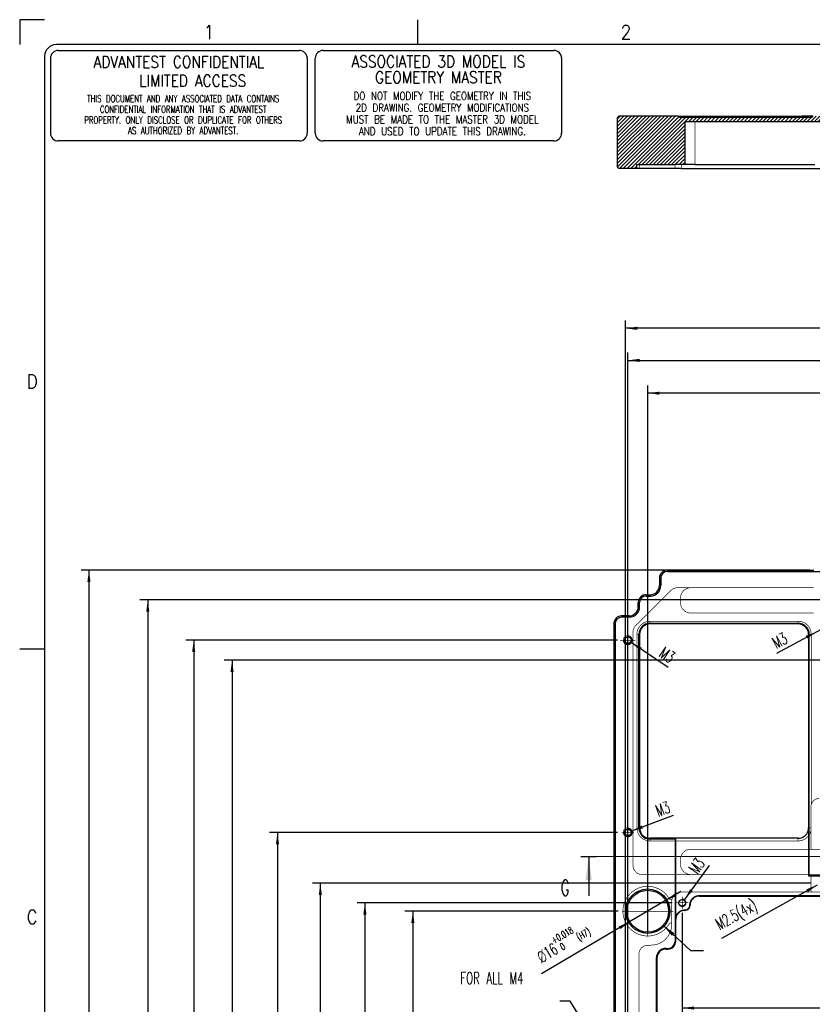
# Model space of a CAD drawing. Header units: millimetres. Extents: x 31 to 872, y 29 to 623.
# Tile 13 of 29: x 31 to 233, y 372 to 623. Entities that reach past the tile are written whole.
import ezdxf

# ---------------------------------------------------------------- set-up
doc = ezdxf.new("R2010")
doc.units = ezdxf.units.MM
for name, pattern in [('DASHED', [15, 7, -8]), ('DOT_CENTER', [14, 12, -1, 0, -1]), ('PHANTOM', [13, 10, -1, 0, -1, 0, -1])]:
    doc.linetypes.add(name, pattern=pattern)
doc.layers.add('1', color=7, linetype='Continuous')
doc.styles.add('CONVERTER_11', font='txt.shx', dxfattribs={"width": 0.63})
doc.styles.add('CONVERTER_12', font='txt.shx', dxfattribs={"width": 0.72})
doc.styles.add('CONVERTER_13', font='txt.shx', dxfattribs={"width": 0.9})
doc.styles.add('CONVERTER_17', font='complex.shx', dxfattribs={"width": 0.855})
doc.styles.add('CONVERTER_18', font='txt.shx', dxfattribs={"width": 0.81})
doc.dimstyles.new('ME10_DIM_108', dxfattribs={"dimtxt": 4.5, "dimasz": 4.5, "dimexe": 3, "dimexo": 1.5, "dimgap": 1.5, "dimtad": 1, "dimdsep": 46, "dimtxsty": 'CONVERTER_11', "dimsah": 1, "dimcen": 0.09, "dimclrd": 3, "dimclre": 3, "dimclrt": 3, "dimadec": 0, "dimazin": 0, "dimtfac": 1, "dimtdec": 4, "dimtix": 1, "dimtmove": 0, "dimatfit": 3, "dimfxl": 1, "dimtolj": 1, "dimtzin": 0, "dimarcsym": 0})
doc.dimstyles.new('ME10_DIM_109', dxfattribs={"dimtxt": 4.5, "dimasz": 4.5, "dimexe": 3, "dimexo": 1.5, "dimgap": 1.5, "dimtad": 1, "dimdsep": 46, "dimtxsty": 'CONVERTER_11', "dimsah": 1, "dimcen": 0.09, "dimclrd": 3, "dimclre": 3, "dimclrt": 3, "dimadec": 0, "dimazin": 0, "dimtfac": 1, "dimtdec": 4, "dimtix": 1, "dimtmove": 0, "dimatfit": 3, "dimfxl": 1, "dimtolj": 1, "dimtzin": 0, "dimarcsym": 0})
doc.dimstyles.new('ME10_DIM_110', dxfattribs={"dimtxt": 4.5, "dimasz": 4.5, "dimexe": 3, "dimexo": 1.5, "dimgap": 1.5, "dimtad": 1, "dimdsep": 46, "dimtxsty": 'CONVERTER_11', "dimsah": 1, "dimcen": 0.09, "dimclrd": 3, "dimclre": 3, "dimclrt": 3, "dimadec": 0, "dimazin": 0, "dimtfac": 1, "dimtdec": 4, "dimtix": 1, "dimtmove": 0, "dimatfit": 3, "dimfxl": 1, "dimtolj": 1, "dimtzin": 0, "dimarcsym": 0})
doc.dimstyles.new('ME10_DIM_117', dxfattribs={"dimtxt": 4.5, "dimasz": 4.5, "dimexe": 3, "dimexo": 1.5, "dimgap": 1.5, "dimtad": 1, "dimdsep": 46, "dimtxsty": 'CONVERTER_11', "dimsah": 1, "dimcen": 0.09, "dimclrd": 3, "dimclre": 3, "dimclrt": 3, "dimadec": 0, "dimazin": 0, "dimtfac": 1, "dimtdec": 4, "dimtix": 1, "dimtmove": 0, "dimatfit": 3, "dimfxl": 1, "dimtolj": 1, "dimtzin": 0, "dimarcsym": 0})
doc.dimstyles.new('ME10_DIM_118', dxfattribs={"dimtxt": 4.5, "dimasz": 4.5, "dimexe": 3, "dimexo": 1.5, "dimgap": 1.5, "dimtad": 1, "dimdsep": 46, "dimtxsty": 'CONVERTER_11', "dimsah": 1, "dimcen": 0.09, "dimclrd": 3, "dimclre": 3, "dimclrt": 3, "dimadec": 0, "dimazin": 0, "dimtfac": 1, "dimtdec": 4, "dimtix": 1, "dimtmove": 0, "dimatfit": 3, "dimfxl": 1, "dimtolj": 1, "dimtzin": 0, "dimarcsym": 0})
doc.dimstyles.new('ME10_DIM_119', dxfattribs={"dimtxt": 4.5, "dimasz": 4.5, "dimexe": 3, "dimexo": 1.5, "dimgap": 1.5, "dimtad": 1, "dimdsep": 46, "dimtxsty": 'CONVERTER_11', "dimsah": 1, "dimcen": 0.09, "dimclrd": 3, "dimclre": 3, "dimclrt": 3, "dimadec": 0, "dimazin": 0, "dimtfac": 1, "dimtdec": 4, "dimtix": 1, "dimtmove": 0, "dimatfit": 3, "dimfxl": 1, "dimtolj": 1, "dimtzin": 0, "dimarcsym": 0})
doc.dimstyles.new('ME10_DIM_120', dxfattribs={"dimtxt": 4.5, "dimasz": 4.5, "dimexe": 3, "dimexo": 1.5, "dimgap": 1.5, "dimtad": 1, "dimdsep": 46, "dimtxsty": 'CONVERTER_11', "dimsah": 1, "dimcen": 0.09, "dimclrd": 3, "dimclre": 3, "dimclrt": 3, "dimadec": 0, "dimazin": 0, "dimtfac": 1, "dimtdec": 4, "dimtix": 1, "dimtmove": 0, "dimatfit": 3, "dimfxl": 1, "dimtolj": 1, "dimtzin": 0, "dimarcsym": 0})
doc.dimstyles.new('ME10_DIM_121', dxfattribs={"dimtxt": 4.5, "dimasz": 4.5, "dimexe": 3, "dimexo": 1.5, "dimgap": 1.5, "dimtad": 1, "dimdsep": 46, "dimtxsty": 'CONVERTER_11', "dimsah": 1, "dimcen": 0.09, "dimclrd": 3, "dimclre": 3, "dimclrt": 3, "dimadec": 0, "dimazin": 0, "dimtfac": 1, "dimtdec": 4, "dimtix": 1, "dimtmove": 0, "dimatfit": 3, "dimfxl": 1, "dimtolj": 1, "dimtzin": 0, "dimarcsym": 0})
doc.dimstyles.new('ME10_DIM_124', dxfattribs={"dimtxt": 4.5, "dimasz": 4.5, "dimexe": 3, "dimexo": 1.5, "dimgap": 1.5, "dimtad": 1, "dimdsep": 46, "dimtxsty": 'CONVERTER_11', "dimsah": 1, "dimcen": 0.09, "dimclrd": 3, "dimclre": 3, "dimclrt": 3, "dimadec": 0, "dimazin": 0, "dimtfac": 1, "dimtdec": 4, "dimtix": 1, "dimtmove": 0, "dimatfit": 3, "dimfxl": 1, "dimtolj": 1, "dimtzin": 0, "dimarcsym": 0})
doc.dimstyles.new('ME10_DIM_125', dxfattribs={"dimtxt": 4.5, "dimasz": 4.5, "dimexe": 3, "dimexo": 1.5, "dimgap": 1.5, "dimtad": 1, "dimdsep": 46, "dimtxsty": 'CONVERTER_11', "dimsah": 1, "dimcen": 0.09, "dimclrd": 3, "dimclre": 3, "dimclrt": 3, "dimadec": 0, "dimazin": 0, "dimtfac": 1, "dimtdec": 4, "dimtix": 1, "dimtmove": 0, "dimatfit": 3, "dimfxl": 1, "dimtolj": 1, "dimtzin": 0, "dimarcsym": 0})
doc.dimstyles.new('ME10_DIM_130', dxfattribs={"dimtxt": 4.5, "dimasz": 4.5, "dimexe": 3, "dimexo": 1.5, "dimgap": 1.5, "dimtad": 1, "dimdsep": 46, "dimtxsty": 'CONVERTER_11', "dimsah": 1, "dimcen": 0.09, "dimclrd": 3, "dimclre": 3, "dimclrt": 3, "dimadec": 0, "dimazin": 0, "dimtfac": 1, "dimtdec": 4, "dimtix": 1, "dimtmove": 0, "dimatfit": 3, "dimfxl": 1, "dimtolj": 1, "dimtzin": 0, "dimarcsym": 0})
doc.dimstyles.new('ME10_DIM_136', dxfattribs={"dimtxt": 4.5, "dimasz": 4.5, "dimexe": 3, "dimexo": 1.5, "dimgap": 1.5, "dimtad": 1, "dimdsep": 46, "dimtxsty": 'CONVERTER_11', "dimsah": 1, "dimcen": 0.09, "dimclrd": 3, "dimclre": 3, "dimclrt": 3, "dimadec": 0, "dimazin": 0, "dimtfac": 1, "dimtdec": 4, "dimtix": 1, "dimtmove": 0, "dimatfit": 3, "dimfxl": 1, "dimtolj": 1, "dimtzin": 0, "dimarcsym": 0})
doc.dimstyles.get("Standard").update_dxf_attribs({"dimtxt": 0.18, "dimasz": 0.18, "dimexe": 0.18, "dimexo": 0.0625, "dimgap": 0.09, "dimtad": 0, "dimtih": 1, "dimtoh": 1, "dimdec": 4, "dimzin": 0, "dimdsep": 46, "dimtxsty": 'Standard', "dimcen": 0.09, "dimadec": 0, "dimazin": 0, "dimtfac": 1, "dimtdec": 4, "dimtofl": 0, "dimtmove": 0, "dimatfit": 3, "dimfxl": 1, "dimtolj": 1, "dimtzin": 0, "dimarcsym": 0})

# ---------------------------------------------------------------- blocks, each defined once
blk = doc.blocks.new('E8027-24150__1', base_point=(274.8, 877.87))
at = {"linetype": 'Continuous'}
h = blk.add_hatch(dxfattribs=at)
h.set_pattern_fill('_USER', color=3, angle=225, pattern_type=0)
h.set_pattern_definition([(225, (0, 0), (0.7071068, -0.7071068), [])])
h.paths.add_polyline_path([(579.05, 898), (570.55, 898), (570.3, 897.75), (570.3, 897.5), (505.64, 897.5), (505.64, 897.75), (505.39, 898), (496.89, 898), (496.64, 897.75), (496.64, 897.5), (431.98, 897.5), (431.98, 897.75), (431.73, 898), (423.23, 898), (422.98, 897.75), (422.98, 897.5), (358.32, 897.5), (358.32, 897.75), (358.07, 898), (349.57, 898), (349.32, 897.75), (349.32, 897.5), (298.5, 897.5), (298.5, 897.75), (298.25, 898), (275.3, 898), (274.8, 897.5), (274.8, 878.5), (275.3, 878), (282.16, 878), (282.16, 879.5), (283.19, 879.5), (296.7, 879.5), (299.18, 879.5), (300.51, 879.5), (300.51, 896), (304.32, 896), (403.32, 896), (407.13, 896), (407.13, 879.5), (422.98, 879.5), (422.98, 880.5), (424.48, 880.5), (425.23, 880.5), (426.23, 881.5), (426.23, 892.5), (426.23, 895.5), (427.48, 896.25), (428.73, 895.5), (428.73, 892.5), (428.73, 881.5), (429.73, 880.5), (431.98, 880.5), (431.98, 888.5), (443.98, 888.5), (443.98, 880.5), (445.48, 880.5), (445.48, 879.5), (447.83, 879.5), (447.83, 896), (451.64, 896), (550.64, 896), (554.45, 896), (554.45, 879.5), (556.8, 879.5), (556.8, 880.5), (558.3, 880.5), (558.3, 888.5), (570.3, 888.5), (570.3, 880.5), (572.55, 880.5), (573.55, 881.5), (573.55, 892.5), (573.55, 895.5), (574.8, 896.25), (576.05, 895.5), (576.05, 892.5), (576.05, 881.5), (577.05, 880.5), (579.3, 880.5), (579.3, 888.5), (591.3, 888.5), (591.3, 880.5), (592.8, 880.5), (592.8, 879.5), (595.15, 879.5), (595.15, 896), (598.96, 896), (697.96, 896), (701.77, 896), (701.77, 879.5), (704.12, 879.5), (704.12, 880.5), (705.62, 880.5), (705.62, 888.5), (717.62, 888.5), (717.62, 880.5), (719.87, 880.5), (720.87, 881.5), (720.87, 892.5), (720.87, 895.5), (722.12, 896.25), (723.37, 895.5), (723.37, 892.5), (723.37, 881.5), (724.37, 880.5), (725.12, 880.5), (726.62, 880.5), (726.62, 879.5), (742.47, 879.5), (742.47, 896), (746.28, 896), (845.28, 896), (849.09, 896), (849.09, 879.5), (850.42, 879.5), (852.9, 879.5), (863.36, 879.5), (865.44, 879.5), (867.44, 879.5), (867.44, 878), (874.3, 878), (874.8, 878.5), (874.8, 897.5), (874.3, 898), (851.35, 898), (851.1, 897.75), (851.1, 897.5), (800.28, 897.5), (800.28, 897.75), (800.03, 898), (791.53, 898), (791.28, 897.75), (791.28, 897.5), (726.62, 897.5), (726.62, 897.75), (726.37, 898), (717.87, 898), (717.62, 897.75), (717.62, 897.5), (652.96, 897.5), (652.96, 897.75), (652.71, 898), (644.21, 898), (643.96, 897.75), (643.96, 897.5), (579.3, 897.5), (579.3, 897.75)])
at = {"color": 7, "linetype": 'Continuous'}
for p, q in [((274.8, 897.5), (275.3, 898)), ((274.8, 878.5), (274.8, 897.5)), ((298.25, 898), (275.3, 898)), ((298.5, 897.75), (298.25, 898)), ((298.25, 898), (345.32, 898)), ((298.5, 897.5), (298.5, 897.75)), ((345.32, 897.75), (298.5, 897.75)), ((349.32, 897.5), (298.5, 897.5)), ((300.51, 896), (300.51, 879.5)), ((300.51, 896), (304.32, 896)), ((304.32, 896), (403.32, 896)), ((349.57, 898), (345.32, 898)), ((345.32, 897.75), (349.32, 897.75)), ((274.8, 878.5), (275.3, 878)), ((282.16, 878), (275.3, 878)), ((282.16, 879.5), (283.19, 879.5)), ((282.16, 878), (282.16, 879.5)), ((283.19, 878), (282.16, 878)), ((283.19, 879.5), (296.7, 879.5)), ((296.7, 878), (283.19, 878)), ((299.18, 879.5), (296.7, 879.5)), ((299.18, 878), (296.7, 878)), ((300.51, 879.5), (299.18, 879.5)), ((299.18, 878), (425.72, 878)), ((304.32, 879.5), (300.51, 879.5)), ((304.32, 879.5), (350.22, 879.5))]:
    blk.add_line(p, q, dxfattribs=at)
at = {"color": 3, "linetype": 'Continuous', "const_width": 0.25}
for points in [[(304.32, 879.5), (304.32, 896)], [(345.32, 897.75), (345.32, 898)], [(345.32, 897.75), (345.32, 897.5)], [(283.19, 878), (283.19, 879.5)], [(296.7, 878), (296.7, 879.5)], [(299.18, 878), (299.18, 879.5)]]:
    blk.add_lwpolyline(points, dxfattribs=at)
blk = doc.blocks.new('G-G__2', base_point=(574.8, 892))
blk.add_blockref('E8027-24150__1', (274.8, 877.875))
blk = doc.blocks.new('E8027-24150__34', base_point=(273.17, 207.52))
at = {"color": 7, "linetype": 'Continuous'}
for p, q in [((293.8, 724.45), (349.82, 724.45)), ((293.8, 723.95), (852.8, 723.95)), ((290.8, 721.45), (290.8, 718.55)), ((291.3, 721.45), (291.3, 718.55)), ((282.7, 710.45), (282.7, 712.05)), ((283.2, 710.45), (283.2, 712.05)), ((285.7, 715.05), (287.3, 715.05)), ((285.7, 714.55), (287.3, 714.55)), ((279.2, 706.95), (276.3, 706.95)), ((279.2, 706.45), (276.3, 706.45)), ((287.16, 704.14), (343.82, 704.14)), ((273.3, 703.95), (273.3, 536.05)), ((273.8, 703.95), (273.8, 536.05)), ((343.82, 703.89), (287.16, 703.89)), ((282.91, 625.91), (282.91, 699.89)), ((283.16, 699.89), (283.16, 625.91)), ((347.82, 699.89), (347.82, 625.91)), ((348.07, 607.8), (348.07, 699.89)), ((347.82, 625.91), (347.82, 607.55)), ((297, 621.91), (287.16, 621.91)), ((287.16, 621.66), (296.75, 621.66)), ((297, 621.91), (296.75, 621.66)), ((296.75, 621.66), (296.75, 582.55)), ((297, 590.85), (297, 621.91)), ((343.82, 621.91), (297, 621.91)), ((347.82, 607.55), (348.07, 607.8)), ((347.82, 607.55), (356.82, 607.55)), ((356.57, 607.8), (348.07, 607.8)), ((306, 599.85), (383.15, 599.85)), ((297, 582.55), (297, 590.85)), ((293.3, 579.8), (294, 579.8)), ((289.55, 576.05), (289.55, 356.05)), ((289.8, 576.05), (289.8, 356.05)), ((293.3, 579.55), (294, 579.55))]:
    blk.add_line(p, q, dxfattribs=at)
at = {"color": 3, "linetype": 'Continuous', "const_width": 0.25}
for points in [[(293.8, 723.95), (293.8, 724.45)], [(290.8, 721.45), (291.3, 721.45)], [(290.8, 718.55), (291.3, 718.55)], [(282.7, 712.05), (283.2, 712.05)], [(285.7, 715.05), (285.7, 714.55)], [(287.3, 714.55), (287.3, 715.05)], [(283.2, 710.45), (282.7, 710.45)], [(273.3, 703.95), (273.8, 703.95)], [(276.3, 706.45), (276.3, 706.95)], [(279.2, 706.95), (279.2, 706.45)], [(287.16, 703.89), (287.16, 704.14)], [(343.82, 703.89), (343.82, 704.14)], [(283.16, 699.89), (282.91, 699.89)], [(348.07, 699.89), (347.82, 699.89)], [(282.91, 625.91), (283.16, 625.91)], [(287.16, 621.91), (287.16, 621.66)], [(293.3, 579.55), (293.3, 579.8)], [(294, 579.8), (294, 579.55)], [(297, 582.55), (296.75, 582.55)], [(289.55, 576.05), (289.8, 576.05)]]:
    blk.add_lwpolyline(points, dxfattribs=at)
at = {"color": 1, "linetype": 'DASHED', "const_width": 0.25}
for points in [[(295.2, 716.7), (281.69, 703.19)], [(297.68, 717.73), (302.82, 717.73)], [(302.82, 717.73), (349.82, 717.73)], [(298.82, 712.03), (298.82, 713.73)], [(302.82, 708.03), (349.82, 708.03)], [(287.16, 704.89), (287.16, 704.14)], [(343.82, 704.89), (287.16, 704.89)], [(343.82, 704.89), (343.82, 704.14)], [(280.66, 700.71), (280.66, 611.55)], [(282.16, 625.91), (282.16, 699.89)], [(282.16, 699.89), (282.91, 699.89)], [(348.07, 699.89), (348.82, 699.89)], [(348.82, 634.74), (348.82, 699.89)], [(348.72, 633.95), (348.72, 625.91)], [(282.16, 625.91), (282.91, 625.91)], [(348.72, 625.91), (347.82, 625.91)], [(348.72, 625.91), (348.72, 624.92)], [(348.72, 624.92), (348.72, 617.75)], [(287.16, 620.91), (287.16, 621.66)], [(343.82, 620.91), (343.82, 621.91)], [(287.16, 620.91), (343.82, 620.91)], [(348.72, 617.75), (302.82, 617.75)], [(355.92, 617.75), (348.72, 617.75)], [(298.82, 612.05), (298.82, 613.75)], [(284.16, 608.05), (302.82, 608.05)], [(348.72, 608.05), (302.82, 608.05)], [(348.72, 608.05), (355.92, 608.05)], [(348.72, 601.35), (348.72, 608.05)], [(294.67, 598.55), (295.57, 598.55)], [(348.72, 601.35), (299, 601.35)], [(306, 599.85), (306, 600.1)], [(306, 600.1), (383.15, 600.1)], [(355.92, 601.35), (348.72, 601.35)], [(295.5, 597.85), (295.5, 589.55)], [(302.5, 596.35), (302.25, 596.35)], [(300.5, 594.6), (300.5, 594.35)], [(295.5, 589.55), (294.67, 589.55)], [(295.5, 589.55), (295.5, 589.05)], [(297, 590.85), (296.75, 590.85)], [(287.5, 581.05), (286.4, 581.05)], [(282.9, 577.55), (282.9, 354.55)]]:
    blk.add_lwpolyline(points, dxfattribs=at)
for points in [[(297.68, 717.73, 0.198912), (295.2, 716.7, 0.198912)], [(302.82, 717.73, 0.414214), (298.82, 713.73, 0.414214)], [(298.82, 712.03, 0.414214), (302.82, 708.03, 0.414214)], [(287.16, 704.89, 0.414214), (282.16, 699.89, 0.414214)], [(348.82, 699.89, 0.414214), (343.82, 704.89, 0.414214)], [(281.69, 703.19, 0.198912), (280.66, 700.71, 0.198912)], [(351.92, 637.15, 0.342564), (348.82, 634.74, 0.342564)], [(348.82, 634.74, 0.062746), (348.72, 633.95, 0.062746)], [(282.16, 625.91, 0.414214), (287.16, 620.91, 0.414214)], [(343.82, 620.91, 0.356682), (348.72, 624.92, 0.356682)], [(302.82, 617.75, 0.414214), (298.82, 613.75, 0.414214)], [(280.66, 611.55, 0.414214), (284.16, 608.05, 0.414214)], [(298.82, 612.05, 0.414214), (302.82, 608.05, 0.414214)], [(294.67, 598.55, 3.970356), (294.67, 589.55, 3.970356)], [(295.57, 598.55, 0.050382), (295.5, 597.85, 0.050382)], [(299, 601.35, 0.356394), (295.57, 598.55, 0.356394)], [(306, 600.1, 0.414214), (302.25, 596.35, 0.414214)], [(300.5, 594.6, 0.414214), (302.25, 596.35, 0.414214)], [(300.5, 594.6, 0.414214), (296.75, 590.85, 0.414214)], [(287.5, 581.05, 0.414214), (295.5, 589.05, 0.414214)], [(286.4, 581.05, 0.414214), (282.9, 577.55, 0.414214)]]:
    blk.add_lwpolyline(points, format="xyb", dxfattribs=at)
for points in [[(276.91, 697.64, 1), (280.41, 697.64, 1)], [(276.91, 624.16, 1), (280.41, 624.16, 1)]]:
    blk.add_lwpolyline(points, format="xyb", close=True, dxfattribs=at)
at = {"color": 7, "linetype": 'Continuous'}
for centre, radius in [((278.66, 697.64), 1.25), ((278.66, 624.16), 1.25), ((286.3, 594.05), 8.5), ((286.3, 594.05), 8), ((299.5, 597.25), 1.25)]:
    blk.add_circle(centre, radius, dxfattribs=at)
for centre, radius, start, end in [((293.8, 721.45), 3, 90, 180), ((293.8, 721.45), 2.5, 90, 180), ((287.3, 718.55), 4, 270, 0), ((287.3, 718.55), 3.5, 270, 0), ((285.7, 712.05), 3, 90, 180), ((285.7, 712.05), 2.5, 90, 180), ((279.2, 710.45), 4, 270, 0), ((279.2, 710.45), 3.5, 270, 0), ((276.3, 703.95), 3, 90, 180), ((276.3, 703.95), 2.5, 90, 180), ((287.16, 699.89), 4.25, 90, 180), ((343.82, 699.89), 4.25, 360, 90), ((287.16, 699.89), 4, 90, 180), ((343.82, 699.89), 4, 0, 90), ((287.16, 625.91), 4.25, 180, 270), ((287.16, 625.91), 4, 180, 270), ((343.82, 625.91), 4, 270, 0), ((306, 596.35), 3.5, 90, 180), ((300.5, 596.35), 2, 270, 360), ((300.5, 590.85), 3.5, 90, 180), ((293.3, 576.05), 3.75, 90, 180), ((294, 582.55), 3, 270, 0), ((294, 582.55), 2.75, 270, 0), ((293.3, 576.05), 3.5, 90, 180)]:
    blk.add_arc(centre, radius, start, end, dxfattribs=at)
at = {"layer": '1', "color": 1, "linetype": 'DOT_CENTER', "const_width": 0.25}
for points in [[(278.66, 700.56), (278.66, 694.71)], [(281.58, 697.64), (275.73, 697.64)], [(281.03, 697.64), (276.28, 697.64)], [(278.66, 700.01), (278.66, 695.26)], [(278.66, 626.53), (278.66, 621.78)], [(281.03, 624.16), (276.28, 624.16)], [(286.3, 603.85), (286.3, 584.25)], [(299.5, 599.62), (299.5, 594.87)], [(301.87, 597.25), (297.12, 597.25)], [(296.1, 594.05), (276.5, 594.05)]]:
    blk.add_lwpolyline(points, dxfattribs=at)
at = {"layer": '1', "color": 3, "linetype": 'Continuous', "const_width": 0.25}
for points in [[(277.16, 697.64, 2.414214), (278.66, 699.14, 2.414214)], [(277.16, 624.16, 2.414214), (278.66, 625.66, 2.414214)], [(298, 597.25, 2.414214), (299.5, 598.75, 2.414214)]]:
    blk.add_lwpolyline(points, format="xyb", dxfattribs=at)
blk = doc.blocks.new('*D133')
at = {"layer": '1', "color": 3, "linetype": 'Continuous'}
for p, q in [((417.43, 713.05), (92.09, 713.05)), ((95.09, 713.05), (95.09, 219.05)), ((417.43, 219.05), (92.09, 219.05))]:
    blk.add_line(p, q, dxfattribs=at)
at = {"layer": '1', "color": 3}
for points in [[(95.69, 708.55), (94.5, 708.55), (95.09, 713.05)], [(94.5, 223.55), (95.69, 223.55), (95.09, 219.05)]]:
    blk.add_solid(points, dxfattribs=at)
at = {"layer": '1', "color": 3, "insert": (91.46, 462.27), "char_height": 4.5, "attachment_point": 7, "rotation": 90, "line_spacing_factor": 0.60024, "style": 'CONVERTER_11'}
blk.add_mtext('494', dxfattribs=at)
blk = doc.blocks.new('*D134')
at = {"layer": '1', "color": 3, "linetype": 'Continuous'}
for p, q in [((274.78, 697.64), (109.67, 697.64)), ((112.67, 697.64), (112.67, 234.46)), ((274.78, 234.46), (109.67, 234.46))]:
    blk.add_line(p, q, dxfattribs=at)
at = {"layer": '1', "color": 3}
for points in [[(113.26, 693.14), (112.07, 693.14), (112.67, 697.64)], [(112.07, 238.96), (113.26, 238.96), (112.67, 234.46)]]:
    blk.add_solid(points, dxfattribs=at)
at = {"layer": '1', "color": 3, "insert": (109.03, 459.4), "char_height": 4.5, "attachment_point": 7, "rotation": 90, "line_spacing_factor": 0.60024, "style": 'CONVERTER_11'}
blk.add_mtext('463.18', dxfattribs=at)
blk = doc.blocks.new('*D135')
at = {"layer": '1', "color": 3, "linetype": 'Continuous'}
for p, q in [((348.66, 604.7), (158.08, 604.7)), ((161.08, 604.7), (161.08, 327.4)), ((348.66, 327.4), (158.08, 327.4))]:
    blk.add_line(p, q, dxfattribs=at)
at = {"layer": '1', "color": 3}
for points in [[(161.68, 600.2), (160.49, 600.2), (161.08, 604.7)], [(160.49, 331.9), (161.68, 331.9), (161.08, 327.4)]]:
    blk.add_solid(points, dxfattribs=at)
at = {"layer": '1', "color": 3, "insert": (157.45, 460.34), "char_height": 4.5, "attachment_point": 7, "rotation": 90, "line_spacing_factor": 0.60024, "style": 'CONVERTER_11'}
blk.add_mtext('277.3', dxfattribs=at)
blk = doc.blocks.new('*D142')
at = {"layer": '1', "color": 3, "linetype": 'Continuous'}
for p, q in [((277.8, 530.36), (277.8, 819.9)), ((868.8, 816.9), (277.8, 816.9)), ((868.8, 530.36), (868.8, 819.9))]:
    blk.add_line(p, q, dxfattribs=at)
at = {"layer": '1', "color": 3}
for points in [[(282.3, 817.5), (282.3, 816.31), (277.8, 816.9)], [(864.3, 816.31), (864.3, 817.5), (868.8, 816.9)]]:
    blk.add_solid(points, dxfattribs=at)
at = {"layer": '1', "color": 3, "insert": (569.99, 820.54), "char_height": 4.5, "attachment_point": 7, "rotation": 0.0001, "line_spacing_factor": 0.60024, "style": 'CONVERTER_11'}
blk.add_mtext('591', dxfattribs=at)
blk = doc.blocks.new('*D143')
at = {"layer": '1', "color": 3, "linetype": 'Continuous'}
for p, q in [((275, 594.05), (193.47, 594.05)), ((196.47, 594.05), (196.47, 338.05)), ((276.65, 338.05), (193.47, 338.05))]:
    blk.add_line(p, q, dxfattribs=at)
at = {"layer": '1', "color": 3}
for points in [[(197.06, 589.55), (195.88, 589.55), (196.47, 594.05)], [(195.88, 342.55), (197.06, 342.55), (196.47, 338.05)]]:
    blk.add_solid(points, dxfattribs=at)
at = {"layer": '1', "color": 3, "insert": (192.83, 462.27), "char_height": 4.5, "attachment_point": 7, "rotation": 90, "line_spacing_factor": 0.60024, "style": 'CONVERTER_11'}
blk.add_mtext('256', dxfattribs=at)
blk = doc.blocks.new('*D144')
at = {"layer": '1', "color": 3, "linetype": 'Continuous'}
for p, q in [((295.62, 597.25), (175.14, 597.25)), ((178.14, 597.25), (178.14, 334.85)), ((295.62, 334.85), (175.14, 334.85))]:
    blk.add_line(p, q, dxfattribs=at)
at = {"layer": '1', "color": 3}
for points in [[(178.74, 592.75), (177.55, 592.75), (178.14, 597.25)], [(177.55, 339.35), (178.74, 339.35), (178.14, 334.85)]]:
    blk.add_solid(points, dxfattribs=at)
at = {"layer": '1', "color": 3, "insert": (174.51, 460.34), "char_height": 4.5, "attachment_point": 7, "rotation": 90, "line_spacing_factor": 0.60024, "style": 'CONVERTER_11'}
blk.add_mtext('262.4', dxfattribs=at)
blk = doc.blocks.new('*D145')
at = {"layer": '1', "color": 3, "linetype": 'Continuous'}
for p, q in [((299.5, 593.37), (299.5, 554.03)), ((847.1, 593.37), (847.1, 554.03)), ((847.1, 557.03), (299.5, 557.03))]:
    blk.add_line(p, q, dxfattribs=at)
at = {"layer": '1', "color": 3}
for points in [[(304, 557.62), (304, 556.43), (299.5, 557.03)], [(842.6, 556.43), (842.6, 557.62), (847.1, 557.03)]]:
    blk.add_solid(points, dxfattribs=at)
at = {"layer": '1', "color": 3, "insert": (583.8, 560.66), "char_height": 4.5, "attachment_point": 7, "rotation": 0.0001, "line_spacing_factor": 0.60024, "style": 'CONVERTER_11'}
blk.add_mtext('547.6', dxfattribs=at)
blk = doc.blocks.new('*D146')
at = {"layer": '1', "color": 3, "linetype": 'Continuous'}
for p, q in [((274.78, 624.16), (141.7, 624.16)), ((144.7, 624.16), (144.7, 307.94)), ((274.78, 307.94), (141.7, 307.94))]:
    blk.add_line(p, q, dxfattribs=at)
at = {"layer": '1', "color": 3}
for points in [[(145.29, 619.66), (144.11, 619.66), (144.7, 624.16)], [(144.11, 312.44), (145.29, 312.44), (144.7, 307.94)]]:
    blk.add_solid(points, dxfattribs=at)
at = {"layer": '1', "color": 3, "insert": (141.06, 459.4), "char_height": 4.5, "attachment_point": 7, "rotation": 90, "line_spacing_factor": 0.60024, "style": 'CONVERTER_11'}
blk.add_mtext('316.22', dxfattribs=at)
blk = doc.blocks.new('*D149')
at = {"layer": '1', "color": 3, "linetype": 'Continuous'}
for p, q in [((278.66, 246.75), (278.66, 807.64)), ((867.94, 688.35), (867.94, 807.64)), ((278.66, 804.64), (867.94, 804.64))]:
    blk.add_line(p, q, dxfattribs=at)
at = {"layer": '1', "color": 3}
for points in [[(283.16, 805.23), (283.16, 804.05), (278.66, 804.64)], [(863.44, 804.05), (863.44, 805.23), (867.94, 804.64)]]:
    blk.add_solid(points, dxfattribs=at)
at = {"layer": '1', "color": 3, "insert": (566.17, 808.28), "char_height": 4.5, "attachment_point": 7, "rotation": 0.0001, "line_spacing_factor": 0.60024, "style": 'CONVERTER_11'}
blk.add_mtext('589.28', dxfattribs=at)
blk = doc.blocks.new('*D150')
at = {"layer": '1', "color": 3, "linetype": 'Continuous'}
for p, q in [((286.3, 585.75), (286.3, 795.1)), ((860.3, 585.2), (860.3, 795.1)), ((860.3, 792.1), (286.3, 792.1))]:
    blk.add_line(p, q, dxfattribs=at)
at = {"layer": '1', "color": 3}
for points in [[(290.8, 792.69), (290.8, 791.51), (286.3, 792.1)], [(855.8, 791.51), (855.8, 792.69), (860.3, 792.1)]]:
    blk.add_solid(points, dxfattribs=at)
at = {"layer": '1', "color": 3, "insert": (569.52, 795.74), "char_height": 4.5, "attachment_point": 7, "rotation": 0.0001, "line_spacing_factor": 0.60024, "style": 'CONVERTER_11'}
blk.add_mtext('574', dxfattribs=at)
blk = doc.blocks.new('*D155')
at = {"layer": '1', "color": 3, "linetype": 'Continuous'}
for p, q in [((869.64, 690.05), (124.34, 690.05)), ((127.34, 690.05), (127.34, 242.05)), ((280.36, 242.05), (124.34, 242.05))]:
    blk.add_line(p, q, dxfattribs=at)
at = {"layer": '1', "color": 3}
for points in [[(127.93, 685.55), (126.74, 685.55), (127.34, 690.05)], [(126.74, 246.55), (127.93, 246.55), (127.34, 242.05)]]:
    blk.add_solid(points, dxfattribs=at)
at = {"layer": '1', "color": 3, "insert": (123.7, 462.27), "char_height": 4.5, "attachment_point": 7, "rotation": 90, "line_spacing_factor": 0.60024, "style": 'CONVERTER_11'}
blk.add_mtext('448', dxfattribs=at)
blk = doc.blocks.new('*D161')
at = {"layer": '1', "color": 3, "linetype": 'Continuous'}
for p, q in [((348.32, 724.45), (69.59, 724.45)), ((72.59, 724.45), (72.59, 207.65)), ((353.32, 207.65), (69.59, 207.65))]:
    blk.add_line(p, q, dxfattribs=at)
at = {"layer": '1', "color": 3}
for points in [[(73.19, 719.95), (72, 719.95), (72.59, 724.45)], [(72, 212.15), (73.19, 212.15), (72.59, 207.65)]]:
    blk.add_solid(points, dxfattribs=at)
at = {"layer": '1', "color": 3, "insert": (71.09, 460.81), "char_height": 4.5, "attachment_point": 7, "rotation": 90, "line_spacing_factor": 0.60024, "style": 'CONVERTER_11'}
blk.add_mtext('516.8', dxfattribs=at)
blk = doc.blocks.new('*D192')
at = {"layer": '1', "color": 3, "linetype": 'Continuous'}
blk.add_line((314.58, 583.74), (351.23, 604.09), dxfattribs=at)
at = {"layer": '1', "color": 3}
blk.add_solid([(347.58, 601.39), (347.01, 602.43), (351.23, 604.09)], dxfattribs=at)
at = {"layer": '1', "color": 3, "insert": (314.52, 585.42), "char_height": 4.5, "attachment_point": 7, "rotation": 29.0465, "line_spacing_factor": 0.60024, "style": 'CONVERTER_11'}
blk.add_mtext('\\C3;M\\C3;2.5\\C3;(4x)', dxfattribs=at)
blk = doc.blocks.new('*D231')
at = {"layer": '1', "color": 3, "linetype": 'Continuous'}
blk.add_line((309.8, 611.53), (300.38, 598.47), dxfattribs=at)
at = {"layer": '1', "color": 3}
blk.add_solid([(302.53, 602.46), (303.49, 601.77), (300.38, 598.47)], dxfattribs=at)
at = {"layer": '1', "color": 3, "insert": (305.32, 607.88), "char_height": 4.5, "attachment_point": 7, "rotation": 54.2019, "line_spacing_factor": 0.60024, "style": 'CONVERTER_11'}
blk.add_mtext('\\C3;M\\C3;3\\C3;', dxfattribs=at)
blk = doc.blocks.new('*D232')
at = {"layer": '1', "color": 3, "linetype": 'Continuous'}
blk.add_line((296.08, 630.65), (280.07, 624.68), dxfattribs=at)
at = {"layer": '1', "color": 3}
blk.add_solid([(284.08, 626.81), (284.49, 625.7), (280.07, 624.68)], dxfattribs=at)
at = {"layer": '1', "color": 3, "insert": (290.33, 630.11), "char_height": 4.5, "attachment_point": 7, "rotation": 20.424, "line_spacing_factor": 0.60024, "style": 'CONVERTER_11'}
blk.add_mtext('\\C3;M\\C3;3\\C3;', dxfattribs=at)
blk = doc.blocks.new('*D233')
at = {"layer": '1', "color": 3, "linetype": 'Continuous'}
blk.add_line((294.08, 687.28), (279.91, 696.8), dxfattribs=at)
at = {"layer": '1', "color": 3}
blk.add_solid([(283.97, 694.79), (283.31, 693.8), (279.91, 696.8)], dxfattribs=at)
at = {"layer": '1', "color": 3, "insert": (290.28, 691.64), "char_height": 4.5, "attachment_point": 7, "rotation": 326.1027, "line_spacing_factor": 0.60024, "style": 'CONVERTER_11'}
blk.add_mtext('\\C3;M\\C3;3\\C3;', dxfattribs=at)
blk = doc.blocks.new('*D243')
at = {"layer": '1', "color": 3, "linetype": 'Continuous'}
blk.add_line((299.01, 601.53), (245.63, 570.1), dxfattribs=at)
at = {"layer": '1', "color": 3}
for points in [[(296.77, 600.9), (297.37, 599.88), (293.19, 598.11)], [(275.83, 587.2), (275.23, 588.22), (279.41, 589.99)]]:
    blk.add_solid(points, dxfattribs=at)
at = {"layer": '1', "color": 3, "insert": (243.95, 572.16), "char_height": 4.5, "attachment_point": 7, "rotation": 30.4904, "line_spacing_factor": 0.60024, "style": 'CONVERTER_11'}
blk.add_mtext('\\C3; {\\Fgdt;n}\\C3;\\C3;16\\C3;\\H2.7;\\S+0.018^  0;\\C3;(H7)', dxfattribs=at)
blk = doc.blocks.new('*D244')
at = {"layer": '1', "color": 3, "linetype": 'Continuous'}
blk.add_line((359.58, 705.56), (335.58, 692.59), dxfattribs=at)
at = {"layer": '1', "color": 3}
for points in [[(357.32, 705.01), (357.88, 703.97), (353.64, 702.35)], [(347.32, 698.27), (346.76, 699.31), (351, 700.93)]]:
    blk.add_solid(points, dxfattribs=at)
at = {"layer": '1', "color": 3, "insert": (335.54, 694.27), "char_height": 4.5, "attachment_point": 7, "rotation": 28.4008, "line_spacing_factor": 0.60024, "style": 'CONVERTER_11'}
blk.add_mtext('\\C3;M\\C3;3\\C3;', dxfattribs=at)
blk = doc.blocks.new('Security_Stamp', base_point=(38.59, 615.42))
at = {"layer": '1', "color": 7, "linetype": 'Continuous'}
for p, q in [((40.59, 615.42), (102.06, 615.42)), ((38.59, 613.42), (38.59, 594.35)), ((104.06, 613.42), (104.06, 594.35)), ((102.06, 592.35), (40.59, 592.35))]:
    blk.add_line(p, q, dxfattribs=at)
for centre, start, end in [((40.59, 613.42), 90, 180), ((102.06, 613.42), 0, 90), ((40.59, 594.35), 180, 270), ((102.06, 594.35), 270, 0)]:
    blk.add_arc(centre, 2, start, end, dxfattribs=at)
at = {"color": 4}
for s, insert, char_height, attachment_point, line_spacing_factor, style in [('ADVANTEST CONFIDENTIAL \\P    LIMITED ACCESS', (71.33, 610.11), 3, 5, 0.960384, 'CONVERTER_17'), ('THIS DOCUMENT AND ANY ASSOCIATED DATA CONTAINS \\PCONFIDENTIAL INFORMATION THAT IS ADVANTEST \\PPROPERTY. ONLY DISCLOSE OR DUPLICATE FOR OTHERS \\PAS AUTHORIZED BY ADVANTEST.', (72.43, 604.02), 1.8, 2, 0.90036, 'CONVERTER_12')]:
    blk.add_mtext(s, dxfattribs=dict(at, insert=insert, char_height=char_height, attachment_point=attachment_point, line_spacing_factor=line_spacing_factor, style=style))
blk = doc.blocks.new('3D_Stamp', base_point=(106.09, 615.42))
at = {"layer": '1', "color": 7, "linetype": 'Continuous'}
for p, q in [((108.09, 615.42), (166.92, 615.42)), ((106.09, 594.35), (106.09, 613.42)), ((168.92, 613.42), (168.92, 594.35)), ((166.92, 592.35), (108.09, 592.35))]:
    blk.add_line(p, q, dxfattribs=at)
for centre, start, end in [((108.09, 613.42), 90, 180), ((166.92, 613.42), 0, 90), ((108.09, 594.35), 180, 270), ((166.92, 594.35), 270, 0)]:
    blk.add_arc(centre, 2, start, end, dxfattribs=at)
at = {"color": 4}
for s, insert, char_height, attachment_point, line_spacing_factor, style in [('ASSOCIATED 3D MODEL IS', (137.5, 612.6), 3, 5, 0.780312, 'CONVERTER_17'), ('DO NOT MODIFY THE GEOMETRY IN THIS \\P2D DRAWING. GEOMETRY MODIFICATIONS\\PMUST BE MADE TO THE MASTER 3D MODEL \\PAND USED TO UPDATE THIS DRAWING.', (138.51, 604.84), 2, 2, 0.90036, 'CONVERTER_18')]:
    blk.add_mtext(s, dxfattribs=dict(at, insert=insert, char_height=char_height, attachment_point=attachment_point, line_spacing_factor=line_spacing_factor, style=style))
at = {"layer": '1', "color": 4, "insert": (137.5, 608.59), "char_height": 3, "attachment_point": 5, "line_spacing_factor": 0.780312, "style": 'CONVERTER_17'}
blk.add_mtext('GEOMETRY MASTER', dxfattribs=at)
blk = doc.blocks.new('Drawing_Grid_Zones', base_point=(37.09, 35.62))
at = {"layer": '1', "color": 4, "linetype": 'Continuous'}
for p, q in [((30.74, 623.27), (30.74, 616.92)), ((37.09, 623.27), (30.74, 623.27)), ((132.15, 623.27), (132.15, 616.92)), ((37.09, 462.79), (30.74, 462.79))]:
    blk.add_line(p, q, dxfattribs=at)
at = {"layer": '1', "color": 4, "char_height": 3.5, "attachment_point": 5, "line_spacing_factor": 1.080432, "style": 'CONVERTER_13'}
for s, insert in [('1', (78.97, 620.09)), ('2', (185.33, 620.09)), ('D', (33.91, 531.05)), ('C', (33.91, 394.53))]:
    blk.add_mtext(s, dxfattribs=dict(at, insert=insert))
blk = doc.blocks.new('A1_Size_Verigy_Frame', base_point=(37.09, 35.62))
at = {"layer": '1', "color": 7, "linetype": 'Continuous'}
for p, q in [((862.39, 616.92), (40.09, 616.92)), ((37.09, 613.92), (37.09, 38.62))]:
    blk.add_line(p, q, dxfattribs=at)
blk.add_arc((40.09, 613.92), 3, 90, 180, dxfattribs=at)
for name, p in [('Security_Stamp', (38.59, 615.42)), ('3D_Stamp', (106.09, 615.42))]:
    blk.add_blockref(name, p)
at = {"layer": '1'}
blk.add_blockref('Drawing_Grid_Zones', (37.09, 35.62), dxfattribs=at)
blk = doc.blocks.new('G-G__11')
at = {"layer": '1', "color": 4, "linetype": 'PHANTOM', "const_width": 0.35}
blk.add_lwpolyline([(263.72, 614.98), (897.59, 614.98)], dxfattribs=at)
at = {"layer": '1', "color": 4}
blk.add_solid([(264.9, 605.98), (262.53, 605.98), (263.72, 614.98)], dxfattribs=at)
at = {"layer": '1', "color": 4, "insert": (254.72, 602.98), "char_height": 6, "attachment_point": 5, "line_spacing_factor": 1.080432, "style": 'CONVERTER_11'}
blk.add_mtext('G', dxfattribs=at)
at = {"layer": '1', "color": 4, "linetype": 'Continuous', "has_arrowhead": 0}
for points in [[(260.72, 614.98), (263.72, 614.98)], [(263.72, 614.98), (263.72, 599.98)], [(263.72, 614.98), (266.72, 614.98)]]:
    blk.add_leader(points, dimstyle='Standard', dxfattribs=at)
blk = doc.blocks.new('Front2', base_point=(573.3, 466.05))
at = {"layer": '1', "color": 3}
blk.add_solid([(296.5347, 585.6065), (295.6006, 584.5875), (292.1974, 588.6444)], dxfattribs=at)
blk.add_blockref('E8027-24150__34', (273.175, 207.525))
at = {"layer": '1'}
for name in ['*D244', '*D233', '*D232', 'G-G__11', '*D231', '*D192', '*D243']:
    blk.add_blockref(name, (0, 0), dxfattribs=at)
at = {"layer": '1', "color": 3, "style": 'CONVERTER_11', "width": 0.63}
blk.add_text('FOR ALL M4', height=4.5, dxfattribs=at).set_placement((214.6563, 566.1779))
at = {"layer": '1'}
for base, p1, p2, dimstyle, picture, middle in [((868.8, 816.9038), (277.8, 528.865), (868.8, 528.865), 'ME10_DIM_117', '*D142', (573.3, 822.7913)), ((278.66, 804.6387), (867.94, 686.85), (278.66, 245.25), 'ME10_DIM_124', '*D149', (573.3, 810.5262)), ((860.3, 792.0996), (286.3, 584.25), (860.3, 583.7), 'ME10_DIM_125', '*D150', (573.3, 797.9871)), ((847.1, 557.026), (299.5, 594.875), (847.1, 594.875), 'ME10_DIM_120', '*D145', (589.5143, 562.9135))]:
    dim = blk.add_linear_dim(base=base, p1=p1, p2=p2, dimstyle=dimstyle, dxfattribs=at)
    dim.commit()
    dim.dimension.update_dxf_attribs({"geometry": picture, "text_midpoint": middle, "text_rotation": 0.000139})
for base, p1, p2, dimstyle, picture, middle in [((72.5933, 724.45), (354.82, 207.65), (349.82, 724.45), 'ME10_DIM_136', '*D161', (68.8433, 466.05)), ((95.0929, 713.05), (418.93, 219.05), (418.93, 713.05), 'ME10_DIM_108', '*D133', (89.2054, 466.05)), ((112.666, 697.64), (276.285, 234.46), (276.285, 697.64), 'ME10_DIM_109', '*D134', (106.7785, 466.05)), ((127.3354, 690.05), (281.86, 242.05), (871.14, 690.05), 'ME10_DIM_130', '*D155', (121.4479, 466.05)), ((144.6978, 624.16), (276.285, 307.94), (276.285, 624.16), 'ME10_DIM_121', '*D146', (138.8103, 466.05)), ((161.083, 604.7), (350.165, 327.4), (350.165, 604.7), 'ME10_DIM_110', '*D135', (155.1955, 466.05)), ((178.1434, 597.25), (297.125, 334.85), (297.125, 597.25), 'ME10_DIM_119', '*D144', (172.2559, 466.05)), ((196.469, 594.05), (278.15, 338.05), (276.5, 594.05), 'ME10_DIM_118', '*D143', (190.5815, 466.05))]:
    dim = blk.add_linear_dim(base=base, p1=p1, p2=p2, angle=90, dimstyle=dimstyle, dxfattribs=at)
    dim.commit()
    dim.dimension.update_dxf_attribs({"geometry": picture, "text_midpoint": middle, "text_rotation": 90})
at = {"layer": '1', "color": 3, "linetype": 'Continuous', "has_arrowhead": 0}
for points in [[(292.1974, 588.6444), (302.6813, 579.0349), (307.6813, 579.0349)], [(276.9201, 527.4458), (256.5841, 559.7071), (252.6841, 559.7071)]]:
    blk.add_leader(points, dimstyle='Standard', dxfattribs=at)

msp = doc.modelspace()

# ---------------------------------------------------------------- block references
msp.add_blockref('A1_Size_Verigy_Frame', (37.09, 35.62))
at = {"xscale": 0.66666666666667, "yscale": 0.66666666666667, "zscale": 0.66666666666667}
for name, p in [('G-G__2', (383.2, 594.67)), ('Front2', (382.2, 310.7))]:
    msp.add_blockref(name, p, dxfattribs=at)

doc.saveas('drawing.dxf')
